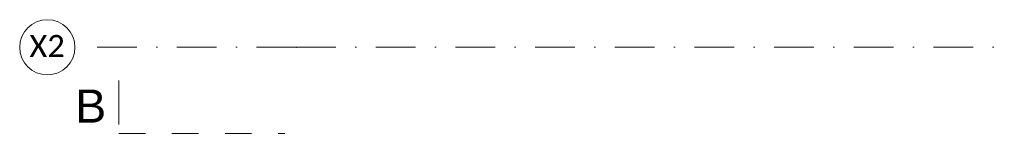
# Model space of a CAD drawing. Header units: centimetres. Extents: x -9388 to 91680, y -1419244 to 50347.
# Tile 124 of 183: x 30334 to 34786, y -686496 to -685981. Entities that reach past the tile are written whole.
import ezdxf
from ezdxf.enums import TextEntityAlignment as Align

# ---------------------------------------------------------------- set-up
doc = ezdxf.new("R2010")
doc.units = ezdxf.units.CM
doc.linetypes.add('Kropki i Kreski', pattern=[360, 180, -90, 0, -90])
doc.linetypes.add('Przerywana', pattern=[240, 120, -120])
doc.layers.add('Osie', color=7, linetype='Continuous')
doc.layers.add('Przekroje', color=7, linetype='Continuous')
for name, color, linetype, lineweight in [('Osie_Nr_pióra__1', 7, 'Continuous', 13), ('Osie_Nr_pióra__4', 7, 'Continuous', 13), ('Osie_Nr_pióra__7', 7, 'Continuous', 13), ('Przekroje_Nr_pióra__5', 7, 'Continuous', 13), ('Q_podkład', 8, 'Continuous', 9)]:
    doc.layers.add(name, color=color, linetype=linetype, lineweight=lineweight)
doc.styles.add('GENERATED_STYLE_1', font='calibri.ttf')
doc.styles.add('GENERATED_STYLE_3', font='calibri.ttf')

# ---------------------------------------------------------------- blocks, each defined once
blk = doc.blocks.new('Standardowy znacznik siatki_3')
at = {"layer": 'Osie_Nr_pióra__4', "linetype": 'Kropki i Kreski'}
for q in [(17990.8, 0), (0, 0)]:
    blk.add_line((1000, 0), q, dxfattribs=at)
blk.add_point((1000, 0), dxfattribs=at)
blk.add_point((1000, 0), dxfattribs=at)
at = {"layer": 'Osie_Nr_pióra__7', "linetype": 'Continuous'}
blk.add_circle((-125, 0), 125, dxfattribs=at)
at = {"layer": 'Osie_Nr_pióra__1', "style": 'GENERATED_STYLE_3'}
for tag, p in [('AC_MarkerText_1_0', (-125, 5.7)), ('AC_MarkerText_1_1', (19115.8, 5.7))]:
    blk.add_attdef(tag, text='', height=100, rotation=360, dxfattribs=at).set_placement(p, align=Align.MIDDLE_CENTER)
blk = doc.blocks.new('Płaszczyzna odcinająca_1', base_point=(29908.6, -705450.3))
at = {"layer": 'Przekroje_Nr_pióra__5', "linetype": 'Continuous'}
blk.add_line((29916.6, -705411.2), (29956.8, -705215.2), dxfattribs=at)
at = {"layer": 'Przekroje_Nr_pióra__5', "linetype": 'Przerywana'}
blk.add_line((29908.6, -705450.3), (30643.2, -705601.3), dxfattribs=at)
at = {"layer": 'Przekroje_Nr_pióra__5', "insert": (29725.2, -705363.1), "char_height": 150, "attachment_point": 7, "rotation": 348.3916, "style": 'GENERATED_STYLE_3'}
blk.add_mtext('\\A1;{\\fArial|b0|i0|c238|p38;B}', dxfattribs=at)
blk = doc.blocks.new('PAB.02_RZUT DACHU')
at = {"layer": 'Osie', "color": 8, "linetype": 'Continuous'}
ref = blk.add_blockref('Standardowy znacznik siatki_3', (30584.3, -706106.3), dxfattribs=dict(at, zscale=1000, rotation=359.9999999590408))
ref.add_attrib('AC_MarkerText_1', 'X2', dxfattribs={"layer": 'Osie_Nr_pióra__1', "color": 7, "height": 100, "rotation": 360, "style": 'GENERATED_STYLE_1'}).set_placement((30458.2, -706100.7), align=Align.MIDDLE_CENTER)
at = {"layer": 'Przekroje', "color": 8, "rotation": 11.60840391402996}
blk.add_blockref('Płaszczyzna odcinająca_1', (30782.9, -706496), dxfattribs=at)

msp = doc.modelspace()

# ---------------------------------------------------------------- block references
at = {"layer": 'Q_podkład'}
msp.add_blockref('PAB.02_RZUT DACHU', (0, 20000), dxfattribs=at)

doc.saveas('drawing.dxf')
